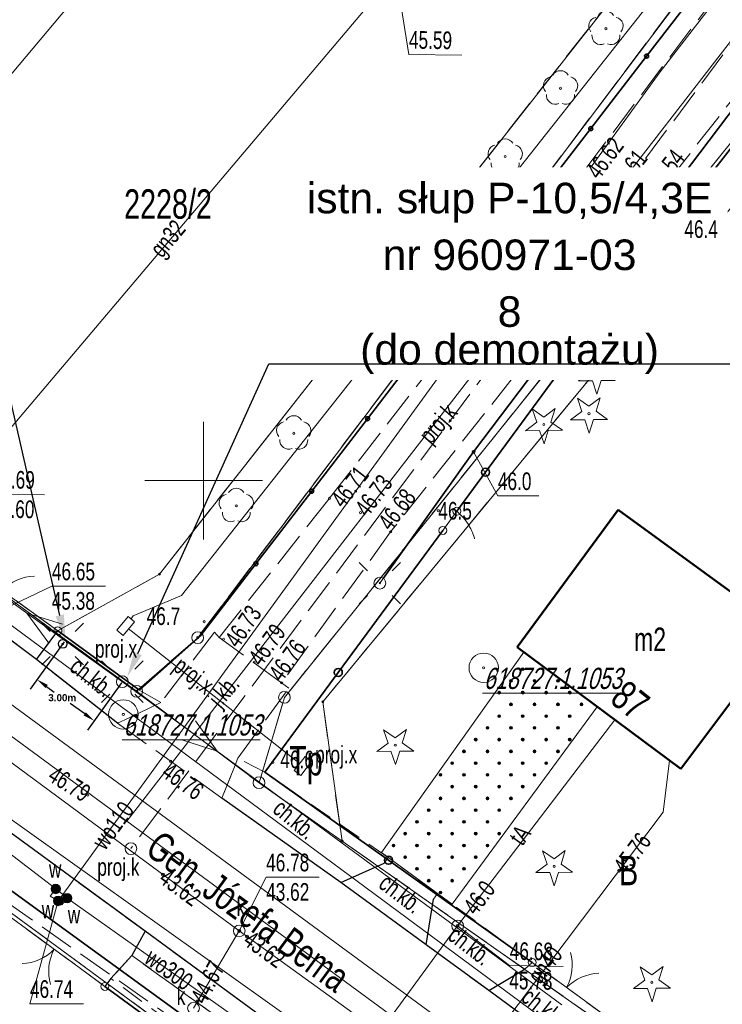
# Model space of a CAD drawing. Header units: millimetres. Extents: x 6552798 to 6553858, y 5859376 to 5860252.
# Tile 15 of 43: x 6553292 to 6553322, y 5859778 to 5859820. Entities that reach past the tile are written whole.
import ezdxf
from ezdxf import colors
from ezdxf.entities.mleader import LeaderData, LeaderLine
from ezdxf.enums import TextEntityAlignment as Align
from ezdxf.math import Vec2, Vec3

# ---------------------------------------------------------------- set-up
doc = ezdxf.new("R2010")
doc.units = ezdxf.units.MM
for name, pattern in [('1', [0]), ('1_1', [0]), ('1_OTKC', [1.5, 1, -0.5]), ('1_OTKJ', [2, 1.5, -0.5]), ('1_OTKK', [0]), ('1_OTZI', [1.5, 1, -0.5]), ('1_OTZT', [1.5, 1, -0.5]), ('2_EGBJ', [0]), ('2_EGBU_A', [0]), ('3_SUEP_A', [0]), ('3_SUGP', [0]), ('3_SUKP', [0]), ('3_SULO', [0]), ('3_SUPP_P', [2, 1.5, -0.5]), ('3_SUTP_A', [0]), ('3_SUUP_P', [0]), ('3_SUWP', [0]), ('GDE', [0]), ('GUK', [2, 1.5, -0.5])]:
    doc.linetypes.add(name, pattern=pattern)
for name, color, linetype, lineweight in [('BANK_OSNOW_T_0', 7, 'Continuous', 18), ('BANK_OSNOW_T_1', 7, 'Continuous', 18), ('Dzialki', 7, 'GDE', 18), ('EADTD_T_0', 7, 'Continuous', 25), ('EGBB_E_T_0', 7, 'Continuous', 20), ('EGBB_L_0', 7, '2_EGBU_A', 50), ('EGBE_L_6', 7, '2_EGBJ', 18), ('Kontury', 3, 'GUK', 18), ('Numery_dzialek', 7, 'Continuous', 13), ('Numery_konturow', 3, 'Continuous', 13), ('opis szafek @ 1', 7, 'Continuous', 18), ('OTK_E_T_0', 7, 'Continuous', 0), ('OTK_E_T_1', 7, 'Continuous', 0), ('OTK_E_T_8', 7, 'Continuous', 25), ('OTK_L_0', 7, '1_OTKJ', 18), ('OTK_L_1', 7, '1_OTKK', 25), ('OTK_L_18', 7, '1_1', 18), ('OTK_L_2', 7, '1_OTKC', 18), ('OTO_L_0', 7, 'Continuous', 35), ('OTO_L_1', 7, 'Continuous', 18), ('OTO_L_2', 7, 'Continuous', 18), ('OTR_T_0', 7, 'Continuous', 18), ('OTR_T_1', 7, 'Continuous', 18), ('OTZ_L_3', 7, '1_OTZT', 18), ('OTZ_T_0', 3, 'Continuous', 18), ('OTZ_T_1', 3, 'Continuous', 18), ('P_SUEP_L_0', 1, '3_SUPP_P', 18), ('P_SUKP_E_T_0', 34, 'Continuous', 0), ('P_SUKP_L_0', 34, '3_SUPP_P', 18), ('P_SUL_E_T_0', 7, 'Continuous', 0), ('P_SUL_L_0', 7, '3_SUUP_P', 18), ('P_SUP_E_T_5', 7, 'Continuous', 0), ('P_SUP_T_4', 7, 'Continuous', 18), ('Podzial_sekcyjny_krzyze', 7, '1', 0), ('Punkty', 7, 'Continuous', 18), ('SUE_T_3', 7, 'Continuous', 18), ('SUEP_E_T_0', 1, 'Continuous', 0), ('SUEP_L_0', 1, '3_SUEP_A', 18), ('SUER_T_0', 1, 'Continuous', 18), ('SUGP_E_T_0', 52, 'Continuous', 0), ('SUGP_L_0', 52, '3_SUGP', 18), ('SUGR_T_0', 52, 'Continuous', 18), ('SUK_E_T_4', 34, 'Continuous', 0), ('SUK_T_3', 34, 'Continuous', 18), ('SUKP_L_0', 34, '3_SUKP', 18), ('SUKR_T_0', 34, 'Continuous', 18), ('SUL_L_1', 7, '3_SULO', 35), ('SUP_T_0', 7, 'Continuous', 18), ('SUTP_E_T_0', 30, 'Continuous', 0), ('SUTP_L_0', 30, '3_SUTP_A', 18), ('SUTR_T_0', 30, 'Continuous', 18), ('SUW_E_T_2', 5, 'Continuous', 0), ('SUW_T_5', 5, 'Continuous', 18), ('SUWP_E_T_0', 5, 'Continuous', 0), ('SUWP_L_0', 5, '3_SUWP', 18), ('SUWR_T_0', 5, 'Continuous', 18)]:
    doc.layers.add(name, color=color, linetype=linetype, lineweight=lineweight)
doc.styles.get("Standard").update_dxf_attribs({"font": 'arial.ttf'})
doc.dimstyles.get("Standard").update_dxf_attribs({"dimtxt": 0.18, "dimasz": 0.18, "dimexe": 0.18, "dimexo": 0.0625, "dimgap": 0.09, "dimtad": 0, "dimtih": 1, "dimtoh": 1, "dimdec": 4, "dimzin": 0, "dimdsep": 46, "dimtxsty": 'Standard', "dimcen": 0.09, "dimadec": 0, "dimazin": 0, "dimtfac": 1, "dimtdec": 4, "dimtofl": 0, "dimtmove": 0, "dimatfit": 3, "dimfxl": 1, "dimtolj": 1, "dimtzin": 0, "dimarcsym": 0})

# ---------------------------------------------------------------- blocks, each defined once
blk = doc.blocks.new('GRO')
at = {"linetype": 'Continuous'}
blk.add_circle((0, 0), 0.045, dxfattribs=at)
blk = doc.blocks.new('GRT')
at = {"linetype": 'Continuous'}
blk.add_circle((0, 0), 0.25, dxfattribs=at)
blk = doc.blocks.new('OSP')
at = {"linetype": 'Continuous'}
for radius in [0.625, 0.045]:
    blk.add_circle((0, 0), radius, dxfattribs=at)
blk = doc.blocks.new('2_OTRN')
at = {"linetype": 'Continuous'}
blk.add_circle((0, 0), 0.045, dxfattribs=at)
blk = doc.blocks.new('2_OTRS')
at = {"linetype": 'Continuous'}
blk.add_circle((0, 0), 0.045, dxfattribs=at)
blk = doc.blocks.new('2_OTZG')
at = {"linetype": 'Continuous'}
for p, q in [((-0.3012, 0.09375), (-0.4937, 0.6621)), ((-0.4937, 0.6621), (-0.0039, 0.31545)), ((-0.0039, 0.31545), (0.4771, 0.67415)), ((0.4771, 0.67415), (0.2988, 0.1012)), ((-0.78225, -0.26495), (-0.3012, 0.09375)), ((0.2988, 0.1012), (0.7886, -0.24545)), ((-0.18225, -0.2575), (-0.78225, -0.26495)), ((0.01025, -0.82585), (-0.18225, -0.2575)), ((0.1886, -0.2529), (0.01025, -0.82585)), ((0.7886, -0.24545), (0.1886, -0.2529))]:
    blk.add_line(p, q, dxfattribs=at)
blk.add_circle((0, 0), 0.045, dxfattribs=at)
blk = doc.blocks.new('2_OTZL')
at = {"linetype": 'Continuous'}
blk.add_circle((0, 0), 0.045, dxfattribs=at)
for centre, start, end in [((-0.357, 0.116), 102.1445, 221.86), ((0, 0.375), 30.1401, 149.8599), ((0.357, 0.116), 318.14, 77.8555), ((-0.22, -0.303), 174.1482, 293.8542), ((0.22, -0.303), 246.1458, 5.8518)]:
    blk.add_arc(centre, 0.375, start, end, dxfattribs=at)
blk = doc.blocks.new('3_EGBW14_W')
at = {"linetype": 'Continuous'}
for radius in [0.06, 0.055, 0.05, 0.045, 0.04, 0.035, 0.03, 0.025, 0.02, 0.015, 0.01, 0.005]:
    blk.add_circle((0, 0), radius, dxfattribs=at)
blk = doc.blocks.new('4_SUPW')
at = {"linetype": 'Continuous'}
blk.add_circle((0, 0), 0.25, dxfattribs=at)
blk = doc.blocks.new('4_SUPW_B')
at = {"linetype": 'Continuous'}
for p, q in [((0.375, 0.175), (-0.375, 0.175)), ((-0.375, 0.175), (-0.375, -0.175)), ((0.375, -0.175), (0.375, 0.175)), ((-0.375, -0.175), (0.375, -0.175))]:
    blk.add_line(p, q, dxfattribs=at)
blk = doc.blocks.new('4_SUEO_W')
at = {"linetype": 'Continuous'}
for p, q in [((-0.53035, 0.53035), (-0.8839, 0.8839)), ((0.53035, 0.53035), (0.8839, 0.8839)), ((-0.53035, -0.53035), (-0.8839, -0.8839)), ((0.53035, -0.53035), (0.8839, -0.8839))]:
    blk.add_line(p, q, dxfattribs=at)
blk.add_circle((0, 0), 0.025, dxfattribs=at)
blk = doc.blocks.new('4_SUPP')
at = {"linetype": 'Continuous'}
blk.add_circle((0, 0), 0.25, dxfattribs=at)
blk = doc.blocks.new('4_SUPS')
at = {"linetype": 'Continuous'}
blk.add_circle((0, 0), 0.0625, dxfattribs=at)
blk = doc.blocks.new('4_SUKS')
at = {"linetype": 'Continuous'}
blk.add_circle((0, 0), 0.25, dxfattribs=at)
blk = doc.blocks.new('4_SUPK')
at = {"linetype": 'Continuous'}
blk.add_circle((0, 0), 0.25, dxfattribs=at)
blk = doc.blocks.new('4_SUWW')
at = {"linetype": 'Continuous'}
for radius in [0.2, 0.175, 0.15, 0.125, 0.1, 0.075, 0.05, 0.025, 0.00715]:
    blk.add_circle((0, 0), radius, dxfattribs=at)
blk = doc.blocks.new('*D37')
at = {"color": 0, "linetype": 'Continuous', "lineweight": -2, "transparency": 16777216}
for p, q in [((6553294.07, 5859793.148), (6553292.62, 5859791.131)), ((6553296.506, 5859791.397), (6553295.055, 5859789.38)), ((6553293.317, 5859791.245), (6553293.646, 5859791.008)), ((6553294.941, 5859790.077), (6553294.323, 5859790.522))]:
    blk.add_line(p, q, dxfattribs=at)
at = {"color": 0, "linetype": 'Continuous', "transparency": 16777216}
for points in [[(6553293.366, 5859791.313), (6553293.269, 5859791.177), (6553292.911, 5859791.537)], [(6553294.99, 5859790.145), (6553294.892, 5859790.01), (6553295.347, 5859789.785)]]:
    blk.add_solid(points, dxfattribs=at)
at = {"layer": 'Defpoints', "color": 0, "linetype": 'Continuous', "transparency": 16777216}
for p in [(6553294.107, 5859793.199), (6553292.911, 5859791.537), (6553296.542, 5859791.447)]:
    blk.add_point(p, dxfattribs=at)
at = {"color": 0, "linetype": 'Continuous', "lineweight": 15, "transparency": 16777216, "insert": (6553293.984, 5859790.765), "char_height": 0.18, "attachment_point": 5}
blk.add_mtext('\\A1;{\\fArial|b1|i0|c238|p34;\\H1.66667x;3.00m}', dxfattribs=at)

msp = doc.modelspace()

# ---------------------------------------------------------------- linework, layer by layer
at = {"color": 132, "linetype": 'Continuous'}
for p, q in [((6553293.472, 5859793.583), (6553293.118, 5859793.937)), ((6553294.532, 5859793.583), (6553294.886, 5859793.937)), ((6553293.472, 5859792.523), (6553293.118, 5859792.169)), ((6553294.532, 5859792.523), (6553294.886, 5859792.169))]:
    msp.add_line(p, q, dxfattribs=at)
msp.add_circle((6553294.002, 5859793.053), 0.184, dxfattribs=at)
at = {"linetype": 'Continuous'}
msp.add_circle((6553294.002, 5859793.053), 0.025, dxfattribs=at)
at = {"layer": 'Dzialki'}
for p, q in [((6553298.12, 5859796.02), (6553415.42, 5859945.08)), ((6553299.75, 5859793.32), (6553336.65, 5859842.21)), ((6553333.4, 5859828), (6553303.44, 5859790.78)), ((6553305.07, 5859790.59), (6553335.02, 5859826.83)), ((6553266.43, 5859813.48), (6553293.69, 5859793.56)), ((6553293.69, 5859793.56), (6553298.12, 5859796.02)), ((6553297.15, 5859791.04), (6553293.69, 5859793.56)), ((6553297.15, 5859791.04), (6553299.75, 5859793.32)), ((6553302.36, 5859787.15), (6553297.15, 5859791.04)), ((6553303.44, 5859790.78), (6553302.36, 5859787.15)), ((6553305.89, 5859784.67), (6553305.07, 5859790.59)), ((6553302.36, 5859787.15), (6553305.89, 5859784.67)), ((6553305.89, 5859784.67), (6553326.2, 5859770.42)), ((6553304.64, 5859772.19), (6553291.34, 5859781.96))]:
    msp.add_line(p, q, dxfattribs=at)
at = {"layer": 'EGBB_L_0', "linetype": '2_EGBU_A'}
for p, q in [((6553313.345, 5859792.914), (6553317.636, 5859798.765)), ((6553317.636, 5859798.765), (6553324.706, 5859793.616)), ((6553324.706, 5859793.616), (6553320.313, 5859787.736)), ((6553320.313, 5859787.736), (6553313.345, 5859792.914))]:
    msp.add_line(p, q, dxfattribs=at)
at = {"layer": 'EGBE_L_6', "linetype": '2_EGBJ'}
for p, q in [((6553307.565, 5859784.18), (6553313.627, 5859792.704)), ((6553316.749, 5859790.385), (6553313.627, 5859792.704)), ((6553310.58, 5859781.984), (6553316.749, 5859790.385)), ((6553310.58, 5859781.984), (6553307.565, 5859784.18))]:
    msp.add_line(p, q, dxfattribs=at)
at = {"layer": 'Kontury'}
for p, q in [((6553298.12, 5859796.02), (6553323.18, 5859827.87)), ((6553303.44, 5859790.78), (6553333.4, 5859828)), ((6553324.86, 5859826.59), (6553299.75, 5859793.32)), ((6553335.02, 5859826.83), (6553305.07, 5859790.59)), ((6553266.43, 5859813.48), (6553293.69, 5859793.56)), ((6553293.69, 5859793.56), (6553298.12, 5859796.02)), ((6553297.15, 5859791.04), (6553293.69, 5859793.56)), ((6553299.75, 5859793.32), (6553297.15, 5859791.04)), ((6553297.15, 5859791.04), (6553302.36, 5859787.15)), ((6553302.36, 5859787.15), (6553303.44, 5859790.78)), ((6553305.07, 5859790.59), (6553305.89, 5859784.67)), ((6553302.36, 5859787.15), (6553305.89, 5859784.67)), ((6553305.89, 5859784.67), (6553326.2, 5859770.42)), ((6553304.64, 5859772.19), (6553291.34, 5859781.96))]:
    msp.add_line(p, q, dxfattribs=at)
at = {"layer": 'OTK_L_0', "linetype": '1_OTKJ'}
for p, q in [((6553316.22, 5859813.22), (6553330.26, 5859831.82)), ((6553333.03, 5859829.67), (6553319.4, 5859812.26)), ((6553305.36, 5859799.25), (6553316.22, 5859813.22)), ((6553319.4, 5859812.26), (6553307.96, 5859797.82)), ((6553300.669, 5859793.332), (6553305.36, 5859799.25)), ((6553307.96, 5859797.82), (6553303.32, 5859791.4)), ((6553292.895, 5859792.388), (6553288.411, 5859795.741)), ((6553300.46, 5859793.55), (6553298.18, 5859790.56)), ((6553300.669, 5859793.332), (6553300.46, 5859793.55)), ((6553303.32, 5859791.4), (6553300.669, 5859793.332)), ((6553296.34, 5859789.68), (6553292.895, 5859792.388)), ((6553303.62, 5859791.17), (6553303.32, 5859791.4)), ((6553301.46, 5859788.19), (6553303.62, 5859791.17)), ((6553298.18, 5859790.56), (6553296.34, 5859789.68)), ((6553296.34, 5859789.68), (6553300.78, 5859786.5)), ((6553300.78, 5859786.5), (6553301.46, 5859788.19)), ((6553297.515, 5859780.832), (6553289.277, 5859786.858)), ((6553305.844, 5859782.907), (6553300.78, 5859786.5)), ((6553309.478, 5859780.256), (6553305.844, 5859782.907)), ((6553307.316, 5859773.655), (6553297.515, 5859780.832)), ((6553312.141, 5859778.309), (6553309.478, 5859780.256)), ((6553316.507, 5859775.118), (6553312.141, 5859778.309))]:
    msp.add_line(p, q, dxfattribs=at)
at = {"layer": 'OTK_L_1', "linetype": '1_OTKK'}
for p, q in [((6553292.895, 5859792.388), (6553288.411, 5859795.741)), ((6553292.895, 5859792.388), (6553293.669, 5859793.437)), ((6553296.34, 5859789.68), (6553292.895, 5859792.388)), ((6553297.515, 5859780.832), (6553289.277, 5859786.858)), ((6553305.844, 5859782.907), (6553300.78, 5859786.5)), ((6553305.844, 5859782.907), (6553307.686, 5859783.731)), ((6553309.478, 5859780.256), (6553305.844, 5859782.907)), ((6553309.478, 5859780.256), (6553309.785, 5859782.202)), ((6553297.515, 5859780.832), (6553296.95, 5859779.8)), ((6553307.316, 5859773.655), (6553297.515, 5859780.832)), ((6553312.141, 5859778.309), (6553309.478, 5859780.256)), ((6553296.95, 5859779.8), (6553296.047, 5859778.821)), ((6553312.141, 5859778.309), (6553313.684, 5859779.227)), ((6553296.047, 5859778.821), (6553295.802, 5859778.486)), ((6553316.507, 5859775.118), (6553312.141, 5859778.309))]:
    msp.add_line(p, q, dxfattribs=at)
at = {"layer": 'OTK_L_18', "linetype": '1_1'}
for p, q in [((6553391.535, 5859907.91), (6553296.727, 5859785.519)), ((6553163.961, 5859882.912), (6553296.727, 5859785.519)), ((6553296.727, 5859785.519), (6553309.729, 5859775.982))]:
    msp.add_line(p, q, dxfattribs=at)
at = {"layer": 'OTK_L_2', "linetype": '1_OTKC'}
for p, q in [((6553292.895, 5859792.388), (6553288.411, 5859795.741)), ((6553293.793, 5859793.607), (6553291.406, 5859795.339)), ((6553292.895, 5859792.388), (6553293.669, 5859793.437)), ((6553293.669, 5859793.437), (6553293.793, 5859793.607)), ((6553297.267, 5859791.087), (6553293.793, 5859793.607)), ((6553296.34, 5859789.68), (6553292.895, 5859792.388)), ((6553298.18, 5859790.56), (6553297.267, 5859791.087)), ((6553298.18, 5859790.56), (6553296.34, 5859789.68)), ((6553300.78, 5859786.5), (6553301.46, 5859788.19)), ((6553302.61, 5859787.6), (6553301.46, 5859788.19)), ((6553307.858, 5859783.967), (6553302.61, 5859787.6)), ((6553297.515, 5859780.832), (6553289.277, 5859786.858)), ((6553305.844, 5859782.907), (6553300.78, 5859786.5)), ((6553307.686, 5859783.731), (6553307.858, 5859783.967)), ((6553309.957, 5859782.438), (6553307.858, 5859783.967)), ((6553305.844, 5859782.907), (6553307.686, 5859783.731)), ((6553309.478, 5859780.256), (6553305.844, 5859782.907)), ((6553309.478, 5859780.256), (6553309.785, 5859782.202)), ((6553309.785, 5859782.202), (6553309.957, 5859782.438)), ((6553313.98, 5859779.506), (6553309.957, 5859782.438)), ((6553291.287, 5859781.789), (6553295.802, 5859778.486)), ((6553297.515, 5859780.832), (6553296.95, 5859779.8)), ((6553312.141, 5859778.309), (6553309.478, 5859780.256)), ((6553296.95, 5859779.8), (6553296.047, 5859778.821)), ((6553296.95, 5859779.8), (6553306.76, 5859772.73)), ((6553312.141, 5859778.309), (6553313.684, 5859779.227)), ((6553313.684, 5859779.227), (6553313.98, 5859779.506)), ((6553317.12, 5859777.219), (6553313.98, 5859779.506)), ((6553296.047, 5859778.821), (6553295.802, 5859778.486)), ((6553305.842, 5859771.633), (6553296.047, 5859778.821)), ((6553316.507, 5859775.118), (6553312.141, 5859778.309))]:
    msp.add_line(p, q, dxfattribs=at)
at = {"layer": 'OTO_L_0'}
for p, q in [((6553321.227, 5859821.144), (6553318.852, 5859818.059)), ((6553326.15, 5859818.94), (6553321.558, 5859813.01)), ((6553318.852, 5859818.059), (6553316.476, 5859814.975)), ((6553316.476, 5859814.975), (6553314.101, 5859811.89)), ((6553321.558, 5859813.01), (6553318.999, 5859809.705)), ((6553314.101, 5859811.89), (6553311.726, 5859808.805)), ((6553318.999, 5859809.705), (6553316.44, 5859806.4)), ((6553311.726, 5859808.805), (6553309.35, 5859805.72)), ((6553316.44, 5859806.4), (6553311.998, 5859800.357)), ((6553309.35, 5859805.72), (6553306.975, 5859802.636)), ((6553306.975, 5859802.636), (6553304.6, 5859799.551)), ((6553311.998, 5859800.357), (6553310.78, 5859798.7)), ((6553304.6, 5859799.551), (6553302.225, 5859796.466)), ((6553310.18, 5859797.88), (6553305.733, 5859791.841)), ((6553302.225, 5859796.466), (6553299.849, 5859793.381)), ((6553297.267, 5859791.087), (6553293.793, 5859793.607)), ((6553299.849, 5859793.381), (6553297.267, 5859791.087)), ((6553305.733, 5859791.841), (6553302.61, 5859787.6)), ((6553307.87, 5859783.856), (6553302.61, 5859787.6)), ((6553313.98, 5859779.506), (6553307.87, 5859783.856)), ((6553295.802, 5859778.486), (6553298.83, 5859776.274))]:
    msp.add_line(p, q, dxfattribs=at)
for centre, radius in [((6553318.852, 5859818.059), 0.085), ((6553316.476, 5859814.975), 0.085), ((6553321.558, 5859813.01), 0.17), ((6553314.101, 5859811.89), 0.085), ((6553318.999, 5859809.705), 0.17), ((6553311.726, 5859808.805), 0.085), ((6553309.35, 5859805.72), 0.085), ((6553306.975, 5859802.636), 0.085), ((6553311.998, 5859800.357), 0.17), ((6553304.6, 5859799.551), 0.085), ((6553302.225, 5859796.466), 0.085), ((6553305.733, 5859791.841), 0.17), ((6553307.87, 5859783.856), 0.17)]:
    msp.add_circle(centre, radius, dxfattribs=at)
at = {"layer": 'OTO_L_1'}
for p, q in [((6553292.037, 5859794.89), (6553293.793, 5859793.607)), ((6553293.04, 5859780.507), (6553291.287, 5859781.789)), ((6553294.251, 5859779.621), (6553293.04, 5859780.507)), ((6553295.802, 5859778.486), (6553294.049, 5859779.769)), ((6553313.98, 5859779.506), (6553315.045, 5859778.73)), ((6553314.843, 5859778.878), (6553316.055, 5859777.994)), ((6553316.055, 5859777.994), (6553317.12, 5859777.219))]:
    msp.add_line(p, q, dxfattribs=at)
for centre in [(6553293.793, 5859793.607), (6553313.98, 5859779.506), (6553295.802, 5859778.486)]:
    msp.add_circle(centre, 0.17, dxfattribs=at)
for centre, start, end in [((6553292.868, 5859793.941), 91.843, 135.9173), ((6553292.21, 5859781.457), 271.7893, 315.8636), ((6553295.407, 5859779.117), 151.7525, 195.8269), ((6553313.685, 5859779.379), 331.8675, 15.9419), ((6553316.887, 5859777.046), 91.9042, 135.9786)]:
    msp.add_arc(centre, 2, start, end, dxfattribs=at)
at = {"layer": 'OTO_L_2'}
for p, q in [((6553310.78, 5859798.7), (6553310.48, 5859798.29)), ((6553310.78, 5859798.7), (6553310.853, 5859798.63)), ((6553310.853, 5859798.63), (6553310.925, 5859798.56)), ((6553310.925, 5859798.56), (6553310.99, 5859798.496)), ((6553310.99, 5859798.496), (6553311.055, 5859798.415)), ((6553311.055, 5859798.415), (6553311.115, 5859798.345)), ((6553310.48, 5859798.29), (6553310.18, 5859797.88)), ((6553311.115, 5859798.345), (6553311.172, 5859798.27)), ((6553311.172, 5859798.27), (6553311.225, 5859798.19)), ((6553311.225, 5859798.19), (6553311.281, 5859798.115)), ((6553311.281, 5859798.115), (6553311.322, 5859798.035)), ((6553311.322, 5859798.035), (6553311.37, 5859797.949)), ((6553311.37, 5859797.949), (6553311.403, 5859797.875)), ((6553311.403, 5859797.875), (6553311.444, 5859797.795)), ((6553311.444, 5859797.795), (6553311.472, 5859797.715)), ((6553311.472, 5859797.715), (6553311.501, 5859797.636)), ((6553311.501, 5859797.636), (6553311.525, 5859797.551)), ((6553311.525, 5859797.551), (6553311.529, 5859797.522))]:
    msp.add_line(p, q, dxfattribs=at)
for centre in [(6553310.78, 5859798.7), (6553310.18, 5859797.88)]:
    msp.add_circle(centre, 0.17, dxfattribs=at)
at = {"layer": 'OTZ_L_3', "linetype": '1_OTZI'}
for p, q in [((6553296.95, 5859779.8), (6553297.515, 5859780.832)), ((6553297.515, 5859780.832), (6553307.316, 5859773.655)), ((6553306.76, 5859772.73), (6553296.95, 5859779.8))]:
    msp.add_line(p, q, dxfattribs=at)
at = {"layer": 'P_SUEP_L_0', "linetype": '3_SUPP_P'}
msp.add_line((6553278.396, 5859791.367), (6553299.672, 5859776.429), dxfattribs=at)
at = {"layer": 'P_SUKP_L_0', "linetype": '3_SUPP_P'}
msp.add_line((6553326.882, 5859824.52), (6553296.906, 5859784.349), dxfattribs=at)
at = {"layer": 'P_SUL_L_0', "linetype": '3_SUUP_P'}
for p, q in [((6553345.519, 5859853.884), (6553299.053, 5859795.111)), ((6553299.053, 5859795.111), (6553297.007, 5859794.247)), ((6553297.007, 5859794.247), (6553296.911, 5859794.119)), ((6553296.808, 5859793.692), (6553296.921, 5859793.614)), ((6553296.921, 5859793.614), (6553303.987, 5859788.048)), ((6553303.987, 5859788.048), (6553304.09, 5859787.961))]:
    msp.add_line(p, q, dxfattribs=at)
at = {"layer": 'Podzial_sekcyjny_krzyze'}
for p, q in [((6553300, 5859797.5), (6553300, 5859802.5)), ((6553297.5, 5859800), (6553302.5, 5859800))]:
    msp.add_line(p, q, dxfattribs=at)
at = {"layer": 'SUEP_L_0', "linetype": '3_SUEP_A'}
for p, q in [((6553280.585, 5859803.92), (6553300.727, 5859827.914)), ((6553311.49, 5859801.22), (6553324.92, 5859818.98)), ((6553339.877, 5859758.35), (6553275.708, 5859805.719)), ((6553292.483, 5859794.366), (6553279.272, 5859803.867)), ((6553307.645, 5859795.843), (6553311.49, 5859801.22)), ((6553307.5, 5859795.64), (6553307.645, 5859795.843)), ((6553296.542, 5859791.447), (6553292.483, 5859794.366)), ((6553293.409, 5859793.085), (6553292.483, 5859794.366)), ((6553292.483, 5859794.366), (6553293.992, 5859793.897)), ((6553300.571, 5859788.487), (6553296.542, 5859791.447)), ((6553300.571, 5859788.487), (6553299.659, 5859789.778)), ((6553299.067, 5859788.972), (6553300.571, 5859788.487)), ((6553315.251, 5859777.701), (6553300.571, 5859788.487))]:
    msp.add_line(p, q, dxfattribs=at)
at = {"layer": 'SUER_T_0', "linetype": 'Continuous', "lineweight": 0}
for p, q in [((6553311.49, 5859801.22), (6553312.523, 5859799.351)), ((6553312.523, 5859799.351), (6553314.26, 5859799.351))]:
    msp.add_line(p, q, dxfattribs=at)
at = {"layer": 'SUGP_L_0', "linetype": '3_SUGP'}
for p, q in [((6553288.151, 5859797.945), (6553308.177, 5859821.597)), ((6553309.705, 5859772.842), (6553283.125, 5859791.774)), ((6553319.828, 5859788.097), (6553319.558, 5859785.896)), ((6553319.558, 5859785.896), (6553309.705, 5859772.842))]:
    msp.add_line(p, q, dxfattribs=at)
at = {"layer": 'SUGR_T_0', "linetype": 'Continuous', "lineweight": 0}
for p, q in [((6553308.177, 5859821.597), (6553308.731, 5859818.13)), ((6553308.731, 5859818.13), (6553310.983, 5859818.098)), ((6553290.973, 5859799.428), (6553293.226, 5859799.397))]:
    msp.add_line(p, q, dxfattribs=at)
at = {"layer": 'SUKP_L_0', "linetype": '3_SUKP'}
for p, q in [((6553277.42, 5859798.644), (6553301.515, 5859780.847)), ((6553288.619, 5859792.819), (6553336.677, 5859757.563)), ((6553299.57, 5859777.56), (6553301.515, 5859780.847)), ((6553301.515, 5859780.847), (6553328.448, 5859761.43))]:
    msp.add_line(p, q, dxfattribs=at)
at = {"layer": 'SUKR_T_0', "linetype": 'Continuous', "lineweight": 0}
for p, q in [((6553290.176, 5859793.916), (6553293.542, 5859795.515)), ((6553293.542, 5859795.515), (6553295.822, 5859795.508)), ((6553301.515, 5859780.847), (6553302.661, 5859783.132)), ((6553302.661, 5859783.132), (6553304.914, 5859783.132))]:
    msp.add_line(p, q, dxfattribs=at)
at = {"layer": 'SUL_L_1', "linetype": '3_SULO'}
for p, q in [((6553311.49, 5859801.22), (6553324.92, 5859818.98)), ((6553307.645, 5859795.843), (6553311.49, 5859801.22)), ((6553304.917, 5859773.049), (6553279.679, 5859791.362))]:
    msp.add_line(p, q, dxfattribs=at)
at = {"layer": 'SUTP_L_0', "linetype": '3_SUTP_A'}
for p, q in [((6553310.809, 5859781.058), (6553317.502, 5859789.825)), ((6553304.917, 5859773.049), (6553310.809, 5859781.058))]:
    msp.add_line(p, q, dxfattribs=at)
at = {"layer": 'SUTR_T_0', "linetype": 'Continuous', "lineweight": 0}
for p, q in [((6553310.809, 5859781.058), (6553313.02, 5859779.37)), ((6553313.02, 5859779.37), (6553315.299, 5859779.338))]:
    msp.add_line(p, q, dxfattribs=at)
at = {"layer": 'SUWP_L_0', "linetype": '3_SUWP'}
for p, q in [((6553319.43, 5859817.39), (6553345.5, 5859851.22)), ((6553294.006, 5859782.39), (6553319.43, 5859817.39)), ((6553293.71, 5859782.63), (6553276.708, 5859795.624)), ((6553293.71, 5859782.63), (6553293.47, 5859782.33)), ((6553294.006, 5859782.39), (6553293.71, 5859782.63)), ((6553293.47, 5859782.33), (6553293.81, 5859782.12)), ((6553293.81, 5859782.12), (6553294.006, 5859782.39)), ((6553293.96, 5859781.95), (6553293.81, 5859782.12)), ((6553294.19, 5859782.24), (6553293.96, 5859781.95)), ((6553294.19, 5859782.24), (6553294.006, 5859782.39)), ((6553310.14, 5859770.96), (6553294.19, 5859782.24))]:
    msp.add_line(p, q, dxfattribs=at)
at = {"layer": 'SUWR_T_0', "linetype": 'Continuous', "lineweight": 0}
for p, q in [((6553293.81, 5859782.12), (6553292.611, 5859777.749)), ((6553292.611, 5859777.749), (6553294.891, 5859777.749))]:
    msp.add_line(p, q, dxfattribs=at)

# ---------------------------------------------------------------- block references
at = {"layer": 'BANK_OSNOW_T_1'}
for p in [(6553311.92, 5859792.04), (6553296.584, 5859790.057)]:
    msp.add_blockref('OSP', p, dxfattribs=at)
at = {"layer": 'EGBE_L_6'}
for p in [(6553313.58, 5859791.984), (6553313.08, 5859791.484), (6553314.08, 5859791.484), (6553315.08, 5859791.484), (6553312.58, 5859790.984), (6553313.58, 5859790.984), (6553314.58, 5859790.984), (6553315.58, 5859790.984), (6553313.08, 5859790.484), (6553314.08, 5859790.484), (6553315.08, 5859790.484), (6553316.08, 5859790.484), (6553312.58, 5859789.984), (6553313.58, 5859789.984), (6553314.58, 5859789.984), (6553315.58, 5859789.984), (6553312.08, 5859789.484), (6553313.08, 5859789.484), (6553314.08, 5859789.484), (6553315.08, 5859789.484), (6553311.58, 5859788.984), (6553312.58, 5859788.984), (6553313.58, 5859788.984), (6553314.58, 5859788.984), (6553315.58, 5859788.984), (6553311.08, 5859788.484), (6553312.08, 5859788.484), (6553313.08, 5859788.484), (6553314.08, 5859788.484), (6553315.08, 5859788.484), (6553310.58, 5859787.984), (6553311.58, 5859787.984), (6553312.58, 5859787.984), (6553313.58, 5859787.984), (6553314.58, 5859787.984), (6553310.08, 5859787.484), (6553311.08, 5859787.484), (6553312.08, 5859787.484), (6553313.08, 5859787.484), (6553314.08, 5859787.484), (6553310.58, 5859786.984), (6553311.58, 5859786.984), (6553312.58, 5859786.984), (6553313.58, 5859786.984), (6553310.08, 5859786.484), (6553311.08, 5859786.484), (6553312.08, 5859786.484), (6553313.08, 5859786.484), (6553309.58, 5859785.984), (6553310.58, 5859785.984), (6553311.58, 5859785.984), (6553312.58, 5859785.984), (6553309.08, 5859785.484), (6553310.08, 5859785.484), (6553311.08, 5859785.484), (6553312.08, 5859785.484), (6553308.58, 5859784.984), (6553309.58, 5859784.984), (6553310.58, 5859784.984), (6553311.58, 5859784.984), (6553312.58, 5859784.984), (6553308.08, 5859784.484), (6553309.08, 5859784.484), (6553310.08, 5859784.484), (6553311.08, 5859784.484), (6553312.08, 5859784.484), (6553308.58, 5859783.984), (6553309.58, 5859783.984), (6553310.58, 5859783.984), (6553311.58, 5859783.984), (6553309.08, 5859783.484), (6553310.08, 5859783.484), (6553311.08, 5859783.484), (6553309.58, 5859782.984), (6553310.58, 5859782.984), (6553310.08, 5859782.484)]:
    msp.add_blockref('3_EGBW14_W', p, dxfattribs=at)
at = {"layer": 'OTR_T_0'}
for p in [(6553316.22, 5859813.22), (6553317.5, 5859812.49), (6553319.4, 5859812.26), (6553305.36, 5859799.25), (6553306.68, 5859798.64), (6553307.96, 5859797.82), (6553300.85, 5859793.26), (6553302.15, 5859792.28), (6553303.32, 5859791.4), (6553298.6, 5859788.06), (6553295.07, 5859786.62)]:
    msp.add_blockref('2_OTRS', p, dxfattribs=at)
at = {"layer": 'OTR_T_1'}
for p in [(6553320.46, 5859810.7), (6553308.94, 5859806.26), (6553309.99, 5859798.72)]:
    msp.add_blockref('2_OTRN', p, dxfattribs=at)
for p, rotation in [((6553300.022, 5859794.001), 359.2028656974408), ((6553302.939, 5859788.016), 359.202865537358)]:
    msp.add_blockref('2_OTRN', p, dxfattribs=dict(at, rotation=rotation))
at = {"layer": 'OTZ_T_0'}
for p in [(6553317.121, 5859819.225), (6553315.189, 5859816.689), (6553312.834, 5859813.79), (6553310.539, 5859810.771), (6553308.486, 5859808.053), (6553306.252, 5859805.155), (6553303.836, 5859802.014), (6553301.39, 5859798.93)]:
    msp.add_blockref('2_OTZL', p, dxfattribs=at)
at = {"layer": 'OTZ_T_1'}
for p in [(6553316.73, 5859804.51), (6553316.4, 5859802.85), (6553314.48, 5859802.39), (6553308.156, 5859788.745), (6553314.915, 5859783.591), (6553319.077, 5859778.662)]:
    msp.add_blockref('2_OTZG', p, dxfattribs=at)
at = {"layer": 'P_SUP_T_4'}
for p, rotation in [((6553296.687, 5859793.819), 229.8344075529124), ((6553304.228, 5859787.861), 231.7556168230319)]:
    msp.add_blockref('4_SUPW_B', p, dxfattribs=dict(at, rotation=rotation))
msp.add_blockref('4_SUPW', (6553296.906, 5859784.349), dxfattribs=at)
at = {"layer": 'Punkty'}
for name, p in [('GRO', (6553298.12, 5859796.02)), ('GRO', (6553293.69, 5859793.56)), ('GRT', (6553299.75, 5859793.32)), ('GRO', (6553299.75, 5859793.32)), ('GRT', (6553297.15, 5859791.04)), ('GRO', (6553297.15, 5859791.04)), ('GRT', (6553303.44, 5859790.78)), ('GRO', (6553305.07, 5859790.59)), ('GRT', (6553302.36, 5859787.15)), ('GRO', (6553305.89, 5859784.67))]:
    msp.add_blockref(name, p, dxfattribs=at)
at = {"layer": 'SUE_T_3'}
for name, p in [('4_SUEO_W', (6553307.5, 5859795.64)), ('4_SUPP', (6553307.5, 5859795.64)), ('4_SUEO_W', (6553296.542, 5859791.447)), ('4_SUPP', (6553296.542, 5859791.447))]:
    msp.add_blockref(name, p, dxfattribs=at)
at = {"layer": 'SUER_T_0'}
msp.add_blockref('4_SUPS', (6553311.49, 5859801.22), dxfattribs=at)
at = {"layer": 'SUGR_T_0', "rotation": 52.95288933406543}
msp.add_blockref('4_SUPS', (6553317.683, 5859783.412), dxfattribs=at)
at = {"layer": 'SUK_T_3'}
for p in [(6553301.515, 5859780.847), (6553299.57, 5859777.56)]:
    msp.add_blockref('4_SUKS', p, dxfattribs=at)
at = {"layer": 'SUKR_T_0'}
for p, rotation in [((6553298.268, 5859783.245), 323.5495821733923), ((6553301.852, 5859780.604), 324.2070015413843), ((6553299.744, 5859777.854), 62.23995219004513)]:
    msp.add_blockref('4_SUPS', p, dxfattribs=dict(at, rotation=rotation))
msp.add_blockref('4_SUPS', (6553301.515, 5859780.847), dxfattribs=at)
at = {"layer": 'SUP_T_0'}
msp.add_blockref('4_SUPK', (6553310.809, 5859781.058), dxfattribs=at)
at = {"layer": 'SUTR_T_0'}
for p, rotation in [((6553311.726, 5859782.265), 52.66287950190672), ((6553310.809, 5859781.058), 359.2000000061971)]:
    msp.add_blockref('4_SUPS', p, dxfattribs=dict(at, rotation=rotation))
at = {"layer": 'SUW_T_5'}
for p in [(6553293.71, 5859782.63), (6553293.81, 5859782.12), (6553294.19, 5859782.24)]:
    msp.add_blockref('4_SUWW', p, dxfattribs=at)
at = {"layer": 'SUWR_T_0'}
msp.add_blockref('4_SUPS', (6553293.81, 5859782.12), dxfattribs=at)

# ---------------------------------------------------------------- texts
at = {"layer": 'BANK_OSNOW_T_0', "oblique": 15, "width": 0.7}
for p in [(6553311.92, 5859792.04), (6553296.584, 5859790.057)]:
    msp.add_text('%%U618727.1.1053', height=0.9, dxfattribs=at).set_placement(p, align=Align.TOP_LEFT)
at = {"layer": 'EADTD_T_0', "width": 0.7}
msp.add_text('87', height=1.25, rotation=321.381, dxfattribs=at).set_placement((6553317.769, 5859790.18), align=Align.CENTER)
at = {"layer": 'EGBB_E_T_0', "width": 0.7}
msp.add_text('m2', height=1, dxfattribs=at).set_placement((6553319, 5859793.258), align=Align.MIDDLE)
at = {"layer": 'Numery_dzialek', "width": 0.7}
for s, p in [('2228/2', (6553296.616, 5859812.393)), ('2228/1', (6553312.245, 5859812.096))]:
    msp.add_text(s, height=1.25, dxfattribs=at).set_placement(p, align=Align.TOP_LEFT)
at = {"layer": 'Numery_konturow', "width": 0.7}
for s, p in [('Tp', (6553306.334, 5859805.924)), ('Tp', (6553303.643, 5859788.71)), ('B', (6553317.68, 5859784.04))]:
    msp.add_text(s, height=1.25, dxfattribs=at).set_placement(p, align=Align.TOP_LEFT)
at = {"layer": 'OTK_E_T_0', "lineweight": 9, "width": 0.7}
for s, rotation, p in [('j.mb.', 56.2537, (6553312.495, 5859806.926)), ('j.kb.', 49.296, (6553300.931, 5859790.987))]:
    msp.add_text(s, height=0.75, rotation=rotation, dxfattribs=at).set_placement(p, align=Align.MIDDLE)
at = {"layer": 'OTK_E_T_1', "lineweight": 9, "width": 0.7}
for rotation, p in [(321.4698, (6553295.253, 5859791.655)), (320.4774, (6553303.89, 5859785.608)), (322.5238, (6553308.405, 5859782.446)), (322.2532, (6553311.35, 5859780.236)), (321.43, (6553314.47, 5859777.599))]:
    msp.add_text('ch.kb.', height=0.75, rotation=rotation, dxfattribs=at).set_placement(p, align=Align.MIDDLE)
at = {"layer": 'OTK_E_T_8', "width": 0.7}
msp.add_text('Gen. Józefa Bema', height=1.25, rotation=323.7376, dxfattribs=at).set_placement((6553301.923, 5859781.708), align=Align.MIDDLE)
at = {"layer": 'OTR_T_0', "lineweight": 9, "width": 0.7}
for s, rotation, p in [('46.62', 52.9531, (6553316.22, 5859813.22)), ('46.71', 52.1392, (6553305.36, 5859799.25)), ('46.73', 55.6669, (6553300.85, 5859793.26)), ('46.76', 324.0886, (6553298.6, 5859788.06))]:
    msp.add_text(s, height=0.75, rotation=rotation, dxfattribs=at).set_placement(p, align=Align.TOP_LEFT)
for s, rotation, p in [('46.61', 51.5716, (6553317.5, 5859812.49)), ('46.73', 52.9363, (6553306.68, 5859798.64)), ('46.79', 53.7703, (6553302.15, 5859792.28))]:
    msp.add_text(s, height=0.75, rotation=rotation, dxfattribs=at).set_placement(p, align=Align.MIDDLE_LEFT)
for s, rotation, p in [('46.54', 51.9432, (6553319.4, 5859812.26)), ('46.68', 52.3532, (6553307.96, 5859797.82)), ('46.76', 54.1428, (6553303.32, 5859791.4))]:
    msp.add_text(s, height=0.75, rotation=rotation, dxfattribs=at).set_placement(p)
msp.add_text('46.79', height=0.75, rotation=327.9299, dxfattribs=at).set_placement((6553295.07, 5859786.62), align=Align.MIDDLE_RIGHT)
at = {"layer": 'OTR_T_1', "lineweight": 9, "width": 0.7}
for s, p in [('46.4', (6553320.46, 5859810.7)), ('46.5', (6553308.94, 5859806.26)), ('46.5', (6553309.99, 5859798.72))]:
    msp.add_text(s, height=0.75, dxfattribs=at).set_placement(p, align=Align.MIDDLE_LEFT)
for s, p in [('46.7', (6553297.571, 5859793.87)), ('46.6', (6553303.26, 5859787.777))]:
    msp.add_text(s, height=0.75, rotation=359.2029, dxfattribs=at).set_placement(p)
at = {"layer": 'P_SUKP_E_T_0', "lineweight": 9, "width": 0.7}
msp.add_text('proj.k', height=0.75, rotation=49.0856, dxfattribs=at).set_placement((6553310.044, 5859802.372), align=Align.MIDDLE)
at = {"layer": 'P_SUL_E_T_0', "lineweight": 9, "width": 0.7}
msp.add_text('proj.x', height=0.75, rotation=322.0417, dxfattribs=at).set_placement((6553299.527, 5859791.644), align=Align.MIDDLE)
at = {"layer": 'P_SUP_E_T_5', "lineweight": 9, "width": 0.7}
for s, p in [('proj.x', (6553295.376, 5859792.47)), ('proj.x', (6553304.746, 5859787.972)), ('proj.k', (6553295.477, 5859783.191))]:
    msp.add_text(s, height=0.75, dxfattribs=at).set_placement(p)
at = {"layer": 'SUEP_E_T_0', "lineweight": 9, "width": 0.7}
msp.add_text('eN', height=0.75, rotation=52.9037, dxfattribs=at).set_placement((6553318.644, 5859810.681), align=Align.MIDDLE)
at = {"layer": 'SUER_T_0', "lineweight": 9, "width": 0.7}
msp.add_text('46.0', height=0.75, dxfattribs=at).set_placement((6553312.523, 5859799.976), align=Align.MIDDLE_LEFT)
at = {"layer": 'SUGP_E_T_0', "lineweight": 9, "width": 0.7}
for s, rotation, p in [('gn32', 49.7463, (6553298.553, 5859810.23)), ('gn40', 52.0529, (6553314.61, 5859779.341))]:
    msp.add_text(s, height=0.75, rotation=rotation, dxfattribs=at).set_placement(p, align=Align.MIDDLE)
at = {"layer": 'SUGR_T_0', "lineweight": 9, "width": 0.7}
for s, p in [('45.59', (6553308.745, 5859819.129)), ('46.69', (6553290.987, 5859800.428)), ('45.60', (6553290.97, 5859799.178))]:
    msp.add_text(s, height=0.75, rotation=359.2, dxfattribs=at).set_placement(p, align=Align.TOP_LEFT)
msp.add_text('45.76', height=0.75, rotation=52.9529, dxfattribs=at).set_placement((6553317.683, 5859783.412), align=Align.MIDDLE_LEFT)
at = {"layer": 'SUK_E_T_4', "lineweight": 9, "width": 0.7}
for p in [(6553301.402, 5859781.485), (6553298.858, 5859777.698)]:
    msp.add_text('k', height=0.75, dxfattribs=at).set_placement(p)
at = {"layer": 'SUKR_T_0', "lineweight": 9, "width": 0.7}
for s, p in [('46.65', (6553293.545, 5859796.515)), ('45.38', (6553293.541, 5859795.265))]:
    msp.add_text(s, height=0.75, rotation=359.82, dxfattribs=at).set_placement(p, align=Align.TOP_LEFT)
for s, p in [('46.78', (6553302.661, 5859784.132)), ('43.62', (6553302.661, 5859782.882))]:
    msp.add_text(s, height=0.75, dxfattribs=at).set_placement(p, align=Align.TOP_LEFT)
for s, rotation, p in [('43.62', 323.5496, (6553298.268, 5859783.245)), ('43.62', 324.207, (6553301.852, 5859780.604)), ('44.67', 62.24, (6553299.744, 5859777.854))]:
    msp.add_text(s, height=0.75, rotation=rotation, dxfattribs=at).set_placement(p, align=Align.MIDDLE_LEFT)
at = {"layer": 'SUTP_E_T_0', "lineweight": 9, "width": 0.7}
msp.add_text('tA', height=0.75, rotation=54.4229, dxfattribs=at).set_placement((6553313.463, 5859784.921), align=Align.MIDDLE)
at = {"layer": 'SUTR_T_0', "lineweight": 9, "width": 0.7}
msp.add_text('46.0', height=0.75, rotation=52.6629, dxfattribs=at).set_placement((6553311.726, 5859782.265), align=Align.MIDDLE)
for s, p in [('46.68', (6553313.033, 5859780.37)), ('45.78', (6553313.016, 5859779.12))]:
    msp.add_text(s, height=0.75, rotation=359.2, dxfattribs=at).set_placement(p, align=Align.TOP_LEFT)
at = {"layer": 'SUW_E_T_2', "lineweight": 9, "width": 0.7}
msp.add_text('w', height=0.75, dxfattribs=at).set_placement((6553293.948, 5859783.105), align=Align.RIGHT)
msp.add_text('w', height=0.75, dxfattribs=at).set_placement((6553293.638, 5859782.129), align=Align.TOP_RIGHT)
msp.add_text('w', height=0.75, dxfattribs=at).set_placement((6553294.22, 5859781.915), align=Align.TOP_LEFT)
at = {"layer": 'SUWP_E_T_0', "lineweight": 9, "width": 0.7}
for s, rotation, p in [('wo110', 54.0055, (6553296.143, 5859785.332)), ('wo300', 324.522, (6553298.527, 5859779.211))]:
    msp.add_text(s, height=0.75, rotation=rotation, dxfattribs=at).set_placement(p, align=Align.MIDDLE)
at = {"layer": 'SUWR_T_0', "lineweight": 9, "width": 0.7}
msp.add_text('46.74', height=0.75, dxfattribs=at).set_placement((6553292.611, 5859778.749), align=Align.TOP_LEFT)

# ---------------------------------------------------------------- dimensions: what is measured, and where the dimension line sits
at = {"color": 18, "linetype": 'Continuous', "lineweight": 15, "true_color": 0x000000}
dim = msp.add_linear_dim(base=(6553292.911, 5859791.537), p1=(6553296.542, 5859791.447), p2=(6553294.107, 5859793.199), angle=144.2788, text='{\\fArial|b1|i0|c238|p34;\\H1.66667x;<>}', dimstyle='Standard', override={"dimasz": 0.5, "dimexe": 0.5, "dimdec": 2, "dimpost": 'm'}, dxfattribs=at)
dim.commit()
dim.dimension.update_dxf_attribs({"geometry": '*D37', "text_midpoint": (6553293.984, 5859790.765), "dimtype": 161})

# ---------------------------------------------------------------- next in the draw order: leaders
at = {"layer": 'opis szafek @ 1', "color": 132, "linetype": 'Continuous', "lineweight": 18}
ml = msp.add_multileader_mtext('Standard', dxfattribs=at)
ml.set_content('\\pxsm0.371429;proj. {\\A1;słup P-10,5/4,3E\\P\\P\\Pnr 960971-03\\P\\P\\P\\psm1;8\\C1;\\P}(nowa lokalizacja)', color=132)
ml.set_leader_properties()
ml.build(insert=Vec2(0, 0))
ml.multileader.update_dxf_attribs({"text_left_attachment_type": 5, "text_right_attachment_type": 5, "dogleg_length": 1.723, "arrow_head_size": 1.1})
ctx = ml.context
ctx.base_point, ctx.char_height, ctx.arrow_head_size, ctx.landing_gap_size, ctx.plane_origin = Vec3(6553271.234, 5859810.296), 1.3, 1.1, 0, Vec3(6553294.858, 5859799.26)
ctx.left_attachment, ctx.right_attachment, ctx.text_align_type = 5, 5, 1
notes = []
notes.append((ctx, [(0, (1, 1, 0), (6553290.204, 5859810.296), (-1, 0), 1.723, [(0, [(6553294.124, 5859793.198)], 0, [])])]))
ctx.mtext.insert, ctx.mtext.width, ctx.mtext.defined_height, ctx.mtext.alignment, ctx.mtext.line_spacing_style, ctx.mtext.flow_direction = Vec3(6553279.857, 5859819.496), 17.27075, 8.63, 2, 2, 5
ctx.mtext.has_bg_fill, ctx.mtext.bg_color, ctx.mtext.bg_scale_factor, ctx.mtext.bg_transparency, ctx.mtext.use_window_bg_color = 1, -1073741824, 1.5, 0, 1
at = {"layer": 'opis szafek @ 1', "color": 1, "linetype": 'Continuous', "lineweight": 18}
ml = msp.add_multileader_mtext('Standard', dxfattribs=at)
ml.set_content('\\pxsm0.371429;{\\C1;istn. \\A1;słup P-10,5/4,3E\\P\\P\\Pnr 960971-03\\P\\P\\P8\\P\\P(do demontażu)}', color=132)
ml.set_leader_properties()
ml.build(insert=Vec2(0, 0))
ml.multileader.update_dxf_attribs({"text_left_attachment_type": 5, "text_right_attachment_type": 5, "dogleg_length": 1.723, "arrow_head_size": 1.1})
ctx = ml.context
ctx.base_point, ctx.char_height, ctx.arrow_head_size, ctx.landing_gap_size, ctx.plane_origin = Vec3(6553304.498, 5859804.962), 1.3, 1.1, 0, Vec3(6553296.533, 5859791.41)
ctx.left_attachment, ctx.right_attachment, ctx.text_align_type = 5, 5, 1
notes.append((ctx, [(0, (1, 1, 0), (6553302.775, 5859804.962), (1, 0), 1.723, [(0, [(6553296.749, 5859791.648)], 0, [])])]))
ctx.mtext.insert, ctx.mtext.alignment, ctx.mtext.line_spacing_style, ctx.mtext.flow_direction = Vec3(6553313.02, 5859812.672), 2, 2, 5
ctx.mtext.has_bg_fill, ctx.mtext.bg_color, ctx.mtext.bg_scale_factor, ctx.mtext.bg_transparency, ctx.mtext.use_window_bg_color = 1, -1073741824, 1.5, 0, 1
for ctx, leaders in notes:
    for number, flags, end, landing, length, lines in leaders:
        leader = LeaderData()
        leader.index, (leader.has_last_leader_line, leader.has_dogleg_vector, leader.attachment_direction) = number, flags
        leader.last_leader_point, leader.dogleg_vector, leader.dogleg_length = Vec3(end), Vec3(landing), length
        for number, points, colour, breaks in lines:
            line = LeaderLine()
            line.index, line.vertices, line.color, line.breaks = number, Vec3.list(points), colors.encode_raw_color(colour), breaks
            leader.lines.append(line)
        ctx.leaders.append(leader)

doc.saveas('drawing.dxf')
